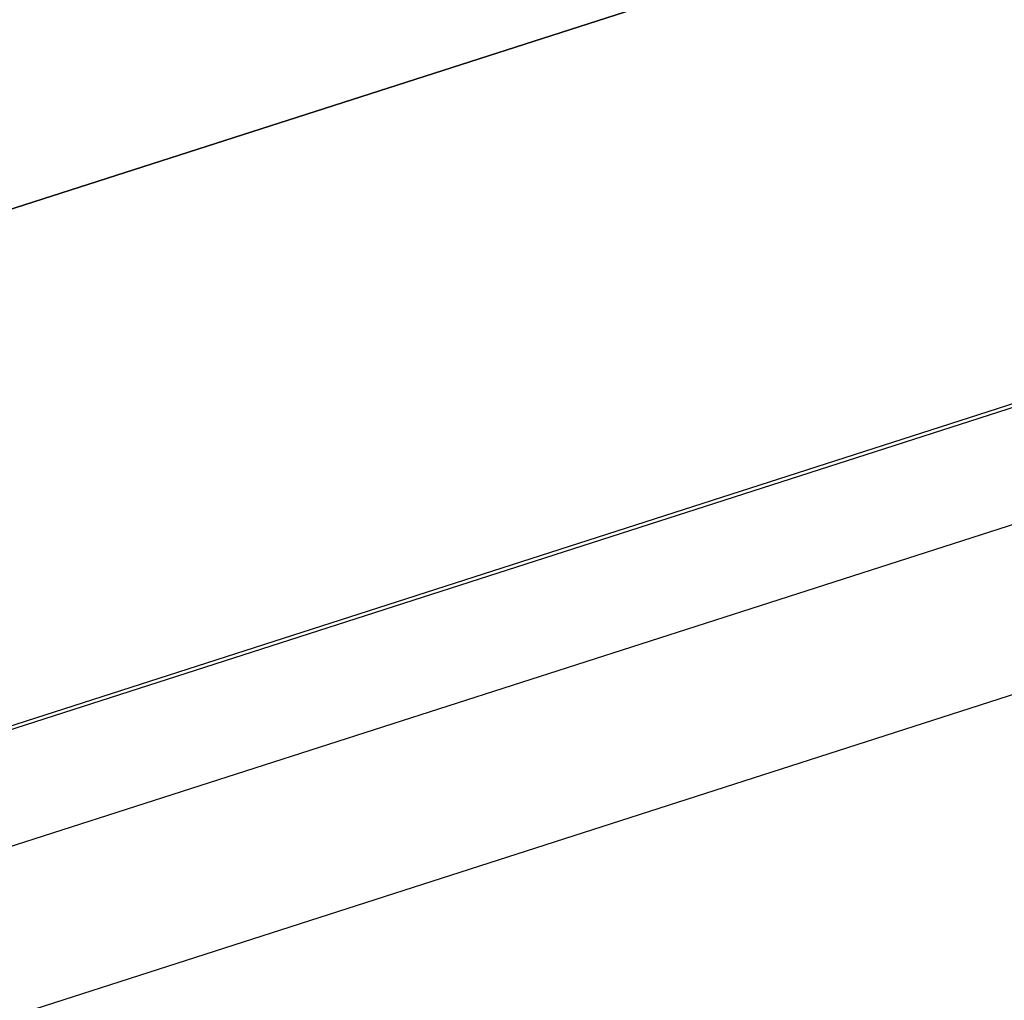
# Model space of a CAD drawing. Header units: inches. Extents: x 0 to 22, y 0 to 17.
# Tile 51 of 55: x 17.4 to 17.7, y 14.6 to 14.9. Entities that reach past the tile are written whole.
import ezdxf

# ---------------------------------------------------------------- set-up
doc = ezdxf.new("R2010")
doc.units = ezdxf.units.IN
doc.header["$LTSCALE"] = 1.21
doc.header["$MEASUREMENT"] = 0
doc.layers.get('0').update_dxf_attribs({"linetype": 'CONTINUOUS'})

msp = doc.modelspace()

# ---------------------------------------------------------------- linework, layer by layer
at = {"color": 7, "linetype": 'CONTINUOUS'}
for p, q in [((18.5147, 15.00041), (17.02648, 14.52233)), ((17.17645, 14.60683), (18.31161, 14.9715)), ((17.17658, 14.60574), (18.31679, 14.97202)), ((18.5508, 14.96086), (17.06258, 14.48278)), ((17.69829, 14.92966), (17.28427, 14.79666)), ((17.28428, 14.79666), (17.69294, 14.92794))]:
    msp.add_line(p, q, dxfattribs=at)

doc.saveas('drawing.dxf')
